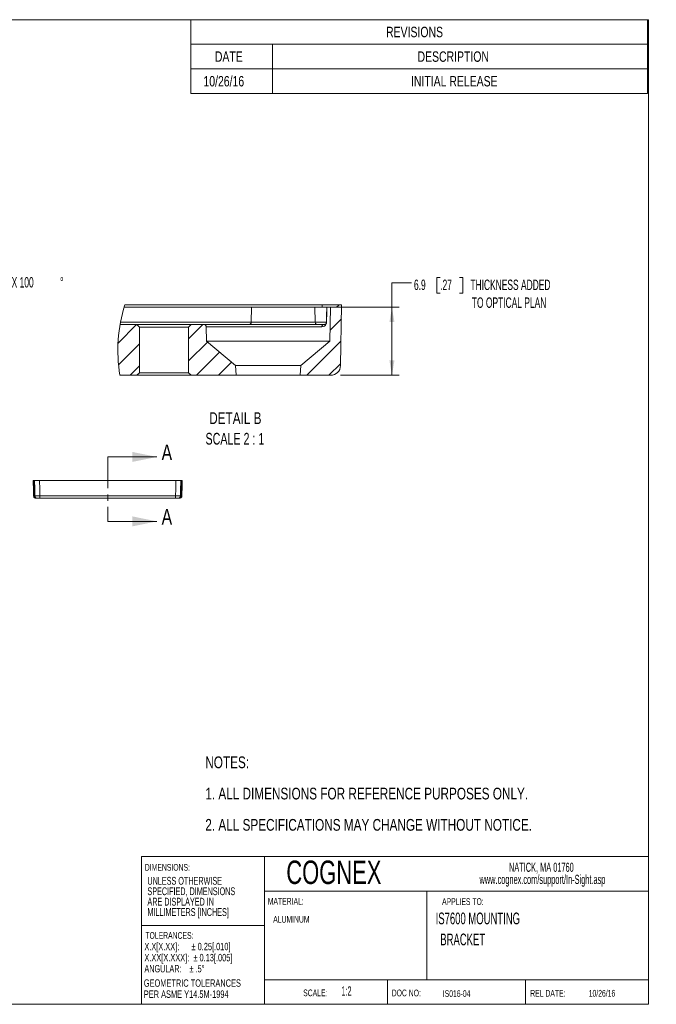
# Model space of a CAD drawing. Header units: millimetres. Extents: x 10 to 272, y 8 to 208.
# Tile 14 of 14: x 142 to 272, y 8 to 208. Entities that reach past the tile are written whole.
import ezdxf

# ---------------------------------------------------------------- set-up
doc = ezdxf.new("R2010")
doc.units = ezdxf.units.MM
doc.header["$PDSIZE"] = -1
doc.linetypes.add('CENTER', pattern=[10.16, 6.35, -1.27, 1.27, -1.27])
doc.styles.add('SLDTEXTSTYLE0', font='TXT', dxfattribs={"width": 0.75})
doc.styles.add('SLDTEXTSTYLE1', font='TXT', dxfattribs={"width": 0.605})
doc.styles.add('SLDTEXTSTYLE2', font='TXT', dxfattribs={"width": 0.7})
doc.styles.add('SLDTEXTSTYLE3', font='TXT', dxfattribs={"width": 0.6875})
doc.styles.add('SLDTEXTSTYLE4', font='TXT', dxfattribs={"width": 0.676471})
doc.styles.add('SLDTEXTSTYLE5', font='TXT', dxfattribs={"width": 0.681818})
doc.dimstyles.new('SLDDIMSTYLE2', dxfattribs={"dimtxt": 2.054655, "dimasz": 3, "dimexe": 0, "dimexo": 0.0625, "dimgap": 0.513664, "dimtad": 0, "dimtih": 1, "dimtoh": 1, "dimdec": 1, "dimlfac": 2, "dimrnd": 1e-09, "dimzin": 12, "dimdsep": 46, "dimtxsty": 'SLDTEXTSTYLE1', "dimsah": 1, "dimcen": 0, "dimadec": 0, "dimazin": 3, "dimtfac": 1, "dimtdec": 1, "dimtofl": 0, "dimtmove": 0, "dimatfit": 3, "dimfxl": 1, "dimfrac": 2, "dimtolj": 1, "dimtzin": 12, "dimarcsym": 0})
doc.dimstyles.new('SLDDIMSTYLE8', dxfattribs={"dimtxt": 2.054655, "dimasz": 3, "dimexe": 0, "dimexo": 0.0625, "dimgap": 0.513664, "dimtad": 0, "dimtih": 1, "dimtoh": 1, "dimdec": 1, "dimlfac": 2, "dimrnd": 1e-09, "dimzin": 12, "dimdsep": 46, "dimtxsty": 'SLDTEXTSTYLE1', "dimsah": 1, "dimcen": 0, "dimadec": 0, "dimazin": 3, "dimtfac": 1, "dimtdec": 1, "dimtofl": 0, "dimtmove": 0, "dimatfit": 3, "dimfxl": 1, "dimfrac": 2, "dimtolj": 1, "dimtzin": 12, "dimarcsym": 0})
doc.dimstyles.new('SLDDIMSTYLE9', dxfattribs={"dimtxt": 2.054655, "dimasz": 3, "dimexe": 0, "dimexo": 0.0625, "dimgap": 0.513664, "dimtad": 0, "dimtih": 1, "dimtoh": 1, "dimdec": 1, "dimlfac": 0.5, "dimrnd": 1e-09, "dimzin": 12, "dimdsep": 46, "dimtxsty": 'SLDTEXTSTYLE1', "dimsah": 1, "dimcen": 0.09, "dimadec": 0, "dimazin": 3, "dimtfac": 1, "dimtdec": 1, "dimtofl": 0, "dimtmove": 0, "dimatfit": 3, "dimfxl": 1, "dimfrac": 2, "dimtolj": 1, "dimtzin": 12, "dimarcsym": 0})

# ---------------------------------------------------------------- blocks, each defined once
blk = doc.blocks.new('SW_NOTE_0')
at = {"color": 0, "linetype": 'Continuous', "lineweight": 0, "attachment_point": 1, "style": 'SLDTEXTSTYLE0'}
for s, insert, char_height in [('NOTES:', (0, 3.07), 2.381), ('1. ALL DIMENSIONS FOR REFERENCE PURPOSES ONLY.', (0, -3.28), 2.3813), ('2. ALL SPECIFICATIONS MAY CHANGE WITHOUT NOTICE.', (0, -9.63), 2.3813)]:
    blk.add_mtext(s, dxfattribs=dict(at, insert=insert, char_height=char_height))
blk = doc.blocks.new('SW_NOTE_1')
at = {"color": 0, "linetype": 'Continuous', "lineweight": 0, "attachment_point": 2, "style": 'SLDTEXTSTYLE1'}
for s, insert, char_height in [('1:2', (10.14, 2.39), 1.852), ('SCALE:', (3.82, 1.76), 1.369)]:
    blk.add_mtext(s, dxfattribs=dict(at, insert=insert, char_height=char_height))
blk = doc.blocks.new('SW_NOTE_2')
at = {"color": 0, "linetype": 'Continuous', "lineweight": 0, "char_height": 1.8521, "attachment_point": 2, "style": 'SLDTEXTSTYLE1'}
for s, insert in [('NATICK, MA 01760', (9.06, 2.39)), ('www.cognex.com/support/In-Sight.asp', (9.28, -0.08))]:
    blk.add_mtext(s, dxfattribs=dict(at, insert=insert))
blk = doc.blocks.new('SW_NOTE_3')
at = {"color": 0, "linetype": 'Continuous', "lineweight": 0, "char_height": 1.5875, "attachment_point": 1, "style": 'SLDTEXTSTYLE1'}
for s, insert in [('UNLESS OTHERWISE', (0, 2.05)), ('SPECIFIED, DIMENSIONS', (0, -0.07)), ('ARE DISPLAYED IN', (0, -2.19)), ('MILLIMETERS [INCHES]', (0, -4.3))]:
    blk.add_mtext(s, dxfattribs=dict(at, insert=insert))
blk = doc.blocks.new('SW_NOTE_4')
at = {"color": 0, "linetype": 'Continuous', "lineweight": 0, "char_height": 1.5, "attachment_point": 1}
for s, insert, style in [('X.X[X.XX]:      ± 0.25[.010]', (0, 1.93), 'SLDTEXTSTYLE3'), ('X.XX[X.XXX]:  ± 0.13[.005]', (0, -0.32), 'SLDTEXTSTYLE0'), ('ANGULAR:    ± .5°', (0, -2.57), 'SLDTEXTSTYLE4')]:
    blk.add_mtext(s, dxfattribs=dict(at, insert=insert, style=style))
blk = doc.blocks.new('SW_NOTE_5')
at = {"color": 0, "linetype": 'Continuous', "lineweight": 0, "char_height": 1.5, "attachment_point": 1, "style": 'SLDTEXTSTYLE0'}
for s, insert in [('GEOMETRIC TOLERANCES', (0, 1.93)), ('PER ASME Y14.5M-1994', (0, -0.32))]:
    blk.add_mtext(s, dxfattribs=dict(at, insert=insert))
blk = doc.blocks.new('SW_TABLEANNOTATION_0')
at = {"color": 0, "linetype": 'Continuous', "lineweight": 0}
for p, q in [((0, 0), (0, -15)), ((92.77, 0), (0, 0)), ((92.77, -15), (92.77, 0)), ((0, -5), (92.77, -5)), ((16.57, -5), (16.57, -10)), ((0, -10), (92.77, -10)), ((16.57, -10), (16.57, -15)), ((0, -15), (92.77, -15))]:
    blk.add_line(p, q, dxfattribs=at)
at = {"color": 0, "linetype": 'Continuous', "lineweight": 0, "attachment_point": 1, "style": 'SLDTEXTSTYLE0'}
for s, insert, char_height in [('REVISIONS', (39.66, -1.44), 2.117), ('DATE', (4.89, -6.44), 2.117), ('DESCRIPTION', (46.05, -6.44), 2.1167), ('10/26/16', (2.57, -11.44), 2.117), ('INITIAL RELEASE', (44.73, -11.44), 2.1167)]:
    blk.add_mtext(s, dxfattribs=dict(at, insert=insert, char_height=char_height))
blk = doc.blocks.new('_D_2')
at = {"color": 7, "linetype": 'Continuous', "lineweight": 0}
for p, q in [((104.28, 72.85), (110.9, 81.91)), ((110.9, 81.91), (114.1, 81.91))]:
    blk.add_line(p, q, dxfattribs=at)
blk.add_solid([(104.28, 72.85), (106.46, 74.97), (105.64, 75.57)], dxfattribs=at)
at = {"color": 7, "linetype": 'Continuous', "lineweight": 0, "attachment_point": 1, "style": 'SLDTEXTSTYLE1'}
for s, insert, char_height in [("C'BORED FOR M3 SHCS", (115.69, 83.06), 2.1167), ('6MM LONG', (124.51, 79.9), 2.117)]:
    blk.add_mtext(s, dxfattribs=dict(at, insert=insert, char_height=char_height))
blk = doc.blocks.new('SW_SYMBOL_HOLE_SINK')
at = {"color": 0, "linetype": 'Continuous', "lineweight": 0}
for p, q in [((0, 875), (800, 75)), ((800, 75), (1600, 875))]:
    blk.add_line(p, q, dxfattribs=at)
blk = doc.blocks.new('_D_21')
at = {"color": 7, "linetype": 'Continuous', "lineweight": 0}
for p, q in [((104.69, 167.11), (113.41, 154.26)), ((113.41, 154.26), (117.41, 154.26))]:
    blk.add_line(p, q, dxfattribs=at)
blk.add_solid([(104.69, 167.11), (105.95, 164.34), (106.79, 164.91)], dxfattribs=at)
at = {"color": 7, "linetype": 'Continuous', "lineweight": 0, "xscale": 0.0027285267, "yscale": 0.0027285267, "zscale": 0.0027285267}
blk.add_blockref('SW_SYMBOL_HOLE_SINK', (128.56, 152.98), dxfattribs=at)
at = {"color": 7, "linetype": 'Continuous', "lineweight": 0, "char_height": 2.117, "attachment_point": 1, "style": 'SLDTEXTSTYLE1'}
for s, insert in [('4X', (117.41, 155.41)), ('%%c', (121.64, 155.41)), ('6.6', (124.64, 155.41)), ('%%c', (133.92, 155.41)), ('12.6 X 100', (136.92, 155.41)), ('%%d', (150.56, 155.41))]:
    blk.add_mtext(s, dxfattribs=dict(at, insert=insert))
blk = doc.blocks.new('SW_HATCH_0')
at = {"color": 0, "linetype": 'Continuous', "lineweight": 0}
for p, q in [((28.84, 6.39), (28.84, 6.39)), ((28.72, 1.78), (31.02, 4.08)), ((-14.34, -0.87), (-10.58, 2.89)), ((0, 0), (2.89, 2.89)), ((-14.24, -5.26), (-10, -1.02)), ((0, -4.49), (3.83, -0.66)), ((24.02, -7.41), (30.94, -0.49)), ((1.57, -7.41), (6.28, -2.7)), ((-11.9, -7.41), (-10, -5.51)), ((6.06, -7.41), (8.72, -4.75)), ((28.51, -7.41), (30.86, -5.06))]:
    blk.add_line(p, q, dxfattribs=at)
blk = doc.blocks.new('_D_24')
at = {"color": 7, "linetype": 'Continuous', "lineweight": 0}
for p, q in [((221.97, 154.22), (217.97, 154.22)), ((217.97, 154.22), (217.97, 149.27)), ((227.77, 155.33), (227.07, 155.33)), ((227.07, 155.33), (227.07, 152.17)), ((231.69, 155.33), (232.4, 155.33)), ((232.4, 155.33), (232.4, 152.17)), ((227.07, 152.17), (227.77, 152.17)), ((232.4, 152.17), (231.69, 152.17)), ((204.31, 149.27), (219.47, 149.27)), ((217.97, 135.47), (217.97, 149.27)), ((207.53, 135.47), (219.47, 135.47))]:
    blk.add_line(p, q, dxfattribs=at)
for points in [[(217.97, 149.27), (217.46, 146.27), (218.48, 146.27)], [(217.97, 135.47), (218.48, 138.47), (217.46, 138.47)]]:
    blk.add_solid(points, dxfattribs=at)
at = {"color": 7, "linetype": 'Continuous', "lineweight": 0, "attachment_point": 1, "style": 'SLDTEXTSTYLE1'}
for s, insert, char_height in [('6.9', (222.44, 154.9), 2.117), ('.27', (227.77, 154.9), 2.117), ('THICKNESS ADDED', (233.9, 154.9), 2.1167), ('TO OPTICAL PLAN', (234.2, 151.28), 2.1167)]:
    blk.add_mtext(s, dxfattribs=dict(at, insert=insert, char_height=char_height))
blk = doc.blocks.new('SW_NOTE_7')
at = {"color": 0, "linetype": 'Continuous', "lineweight": 0, "attachment_point": 2}
for s, insert, char_height, style in [('DETAIL B', (6.21, 3.07), 2.381, 'SLDTEXTSTYLE0'), ('SCALE 2 : 1', (6.12, -1.11), 2.3813, 'SLDTEXTSTYLE5')]:
    blk.add_mtext(s, dxfattribs=dict(at, insert=insert, char_height=char_height, style=style))

msp = doc.modelspace()

# ---------------------------------------------------------------- linework, layer by layer
at = {"color": 7, "linetype": 'Continuous', "lineweight": 15}
for p, q in [((10.0878, 207.6921), (270.0878, 207.6921)), ((270.0878, 207.6921), (270.0878, 7.6921)), ((189.4692, 149.2658), (163.5799, 149.2658)), ((203.7785, 149.7658), (163.7342, 149.7658)), ((189.4692, 149.2658), (189.3903, 146.2527)), ((189.4692, 149.2658), (202.3081, 149.2658)), ((202.3758, 146.2527), (202.3081, 149.2658)), ((202.3081, 149.2658), (204.6233, 149.2658)), ((207.2741, 149.7658), (203.7785, 149.7658)), ((204.7622, 149.2658), (205.5156, 149.2658)), ((205.335, 142.3658), (205.5156, 149.2658)), ((206.1122, 149.2658), (205.5156, 149.2658)), ((207.7456, 149.7658), (207.2741, 149.7658)), ((207.7456, 149.7658), (207.5303, 137.4309)), ((162.8428, 146.2527), (189.3903, 146.2527)), ((189.3903, 146.2527), (202.3758, 146.2527)), ((166.175, 145.7658), (162.7537, 145.7658)), ((166.675, 145.2658), (166.175, 145.7658)), ((166.175, 145.7658), (177.175, 145.7658)), ((166.675, 145.2658), (166.675, 135.9658)), ((176.675, 145.2658), (166.675, 145.2658)), ((177.175, 145.7658), (176.675, 145.2658)), ((176.675, 135.9658), (176.675, 145.2658)), ((179.7588, 145.7658), (177.175, 145.7658)), ((179.7588, 145.7658), (204.1538, 145.7658)), ((180.2587, 145.2789), (180.335, 142.3658)), ((203.7211, 145.2789), (180.2587, 145.2789)), ((180.335, 142.3658), (186.2036, 137.4414)), ((205.335, 142.3658), (180.335, 142.3658)), ((199.4663, 137.4414), (205.335, 142.3658)), ((186.2036, 137.4414), (186.3072, 135.4658)), ((199.4663, 137.4414), (186.2036, 137.4414)), ((199.3628, 135.4658), (199.4663, 137.4414)), ((166.175, 135.4658), (162.7181, 135.4658)), ((166.175, 135.4658), (166.675, 135.9658)), ((177.175, 135.4658), (166.175, 135.4658)), ((166.675, 135.9658), (176.675, 135.9658)), ((176.675, 135.9658), (177.175, 135.4658)), ((186.3072, 135.4658), (177.175, 135.4658)), ((199.3628, 135.4658), (186.3072, 135.4658)), ((205.5306, 135.4658), (199.3628, 135.4658)), ((145.3157, 114.0526), (145.2915, 114.0686)), ((145.3132, 114.0686), (145.367, 110.9849)), ((145.3132, 114.0686), (145.3991, 114.0686)), ((146.3988, 114.0686), (174.0817, 114.0686)), ((175.0814, 114.0686), (175.1673, 114.0686)), ((175.1135, 110.9849), (175.1673, 114.0686)), ((145.367, 110.9849), (145.452, 110.9849)), ((145.9518, 110.4936), (145.8669, 110.4936)), ((146.4516, 110.4936), (146.4516, 110.9849)), ((146.4516, 110.9849), (174.0289, 110.9849)), ((174.0289, 110.4936), (146.4516, 110.4936)), ((174.0289, 110.4936), (174.0289, 110.9849)), ((174.6136, 110.4936), (174.5287, 110.4936)), ((175.0285, 110.9849), (175.1135, 110.9849)), ((167.0878, 37.6921), (270.0878, 37.6921)), ((167.0878, 37.6921), (167.0878, 7.6921)), ((192.0878, 37.6921), (192.0878, 7.6921)), ((270.0878, 30.6921), (192.0878, 30.6921)), ((225.0878, 30.6921), (225.0878, 12.6921)), ((192.0878, 23.6921), (167.0878, 23.6921)), ((192.0878, 12.6921), (270.0878, 12.6921)), ((217.0878, 12.6921), (217.0878, 7.6921)), ((245.0878, 12.6921), (245.0878, 7.6921)), ((270.0878, 7.6921), (10.0878, 7.6921))]:
    msp.add_line(p, q, dxfattribs=at)
at = {"color": 7, "linetype": 'CENTER', "lineweight": 0}
msp.add_line((160.2402, 118.8787), (160.2402, 105.7863), dxfattribs=at)
at = {"color": 7, "linetype": 'Continuous', "lineweight": 0}
for p, q in [((160.2402, 118.8787), (170.2402, 118.8787)), ((160.2402, 105.7863), (170.2402, 105.7863))]:
    msp.add_line(p, q, dxfattribs=at)
at = {"color": 7, "linetype": 'Continuous', "lineweight": 15, "flags": 128}
for points in [[(204.6536, 146.2527), (204.6867, 147.5154), (204.7325, 149.2658)], [(204.7622, 149.2658), (204.7361, 148.2661), (204.6835, 146.2527)], [(145.1697, 110.9854), (145.1522, 111.9856), (145.1158, 114.0686)], [(145.2156, 114.0686), (145.2243, 113.5687), (145.2593, 111.5691), (145.26, 111.5281), (145.2695, 110.9852)], [(145.452, 110.9849), (145.4261, 112.493), (145.3991, 114.0686)], [(146.3988, 114.0686), (146.4291, 112.2979), (146.4516, 110.9849)], [(174.0289, 110.9849), (174.0514, 112.2979), (174.0817, 114.0686)], [(175.0814, 114.0686), (175.0471, 112.0692), (175.0285, 110.9849)], [(175.211, 110.9852), (175.2197, 111.4851), (175.2547, 113.4847), (175.2649, 114.0686)], [(175.3647, 114.0686), (175.3472, 113.0685), (175.3108, 110.9854)]]:
    msp.add_lwpolyline(points, dxfattribs=at)
at = {"color": 7, "linetype": 'Continuous', "lineweight": 0}
msp.add_arc((192.835, 140.5119), 30.5367, 162.359548, 189.511562, dxfattribs=at)
at = {"color": 7, "linetype": 'Continuous', "lineweight": 15}
for centre, radius, start, end in [((199.6555, 149.6928), 4.1237, 354.056013, 1.013928), ((206.1122, 150.8658), 1.6, 269.999864, 316.567581), ((188.8905, 146.2658), 0.5, 269.999928, 358.49993), ((204.6685, 145.81), 0.443, 88.067432, 91.932568), ((179.7588, 145.2658), 0.5, 1.50007, 90.000072), ((204.1887, 145.2991), 0.468, 94.281605, 182.471672), ((205.5306, 137.4658), 2, 269.999877, 359.000248), ((145.2241, 112.6507), 1.6661, 268.127022, 271.559816), ((145.2246, 112.6274), 1.6435, 268.08737, 271.567524), ((145.3194, 107.9282), 3.0574, 89.107483, 90.934526), ((145.8669, 110.9936), 0.5, 181, 270), ((145.9518, 110.9936), 0.5, 180.995066, 269.995203), ((145.6772, 110.7112), 0.2177, 198.99196, 267.759242), ((174.5286, 110.9936), 0.5, 270.004797, 359.004934), ((174.6136, 110.9936), 0.5, 270, 359), ((174.8033, 110.7112), 0.2177, 272.240758, 341.00804), ((175.1613, 108.5511), 2.4346, 88.83176, 91.126231), ((175.2563, 112.6507), 1.6661, 268.440184, 271.872978), ((175.2559, 112.6274), 1.6435, 268.432476, 271.91263)]:
    msp.add_arc(centre, radius, start, end, dxfattribs=at)
for points, knots in [([(202.3758, 146.2527), (202.3833, 146.1889), (202.398, 146.0636), (202.495, 145.9039), (202.6352, 145.7888), (202.7492, 145.7733), (202.8049, 145.7658)], [0, 0, 0, 0, 0.2673183, 0.52460303, 0.7675599, 1, 1, 1, 1]), ([(202.3758, 146.2527), (202.3758, 146.2527), (202.4358, 146.2527), (202.6071, 146.2527), (202.9101, 146.2527), (203.2904, 146.2527), (203.6862, 146.2527), (204.0529, 146.2527), (204.3489, 146.2527), (204.5405, 146.2527), (204.63, 146.2527), (204.6531, 146.2527), (204.6536, 146.2527)], [0, 0, 0, 0, 0.000026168, 0.078958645, 0.225656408, 0.399124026, 0.579748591, 0.747037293, 0.882054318, 0.969641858, 0.999306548, 1, 1, 1, 1]), ([(204.6835, 146.2527), (204.6808, 146.2097), (204.6751, 146.1181), (204.6382, 145.9591), (204.535, 145.7109), (204.2556, 145.3772), (203.9124, 145.3141), (203.7211, 145.2789)], [0, 0, 0, 0, 0.08605399, 0.1831593, 0.32396922, 0.62330866, 1, 1, 1, 1]), ([(204.6536, 146.2527), (204.6531, 146.2419), (204.6521, 146.2204), (204.6463, 146.1748), (204.6304, 146.1058), (204.5762, 145.9801), (204.4748, 145.8712), (204.3208, 145.7849), (204.2213, 145.7735), (204.1538, 145.7658)], [0, 0, 0, 0, 0.04204398, 0.08414321, 0.17918452, 0.3175373, 0.61504847, 0.73845325, 1, 1, 1, 1]), ([(145.2156, 114.0686), (145.2465, 114.0686), (145.272, 114.0686), (145.3065, 114.0686), (145.3155, 114.0686), (145.3154, 114.0686)], [0, 0, 0, 0, 0.5, 0.5, 1, 1, 1, 1]), ([(145.3991, 114.0686), (145.4003, 114.0686), (145.4078, 114.0686), (145.4349, 114.0686), (145.4548, 114.0686), (145.5061, 114.0686), (145.5371, 114.0686), (145.6099, 114.0686), (145.6521, 114.0686), (145.7441, 114.0686), (145.7941, 114.0686), (145.9023, 114.0686), (145.9601, 114.0686), (146.1387, 114.0686), (146.2683, 114.0686), (146.3988, 114.0686)], [0, 0, 0, 0, 0.125, 0.125, 0.25, 0.25, 0.375, 0.375, 0.5, 0.5, 0.625, 0.625, 0.75, 0.75, 1, 1, 1, 1]), ([(174.0817, 114.0686), (174.1469, 114.0686), (174.2111, 114.0686), (174.3373, 114.0686), (174.4001, 114.0686), (174.52, 114.0686), (174.5769, 114.0686), (174.6847, 114.0686), (174.7359, 114.0686), (174.8279, 114.0686), (174.8693, 114.0686), (174.9427, 114.0686), (174.9742, 114.0686), (175.0507, 114.0686), (175.0789, 114.0686), (175.0814, 114.0686)], [0, 0, 0, 0, 0.125, 0.125, 0.25, 0.25, 0.375, 0.375, 0.5, 0.5, 0.625, 0.625, 0.75, 0.75, 1, 1, 1, 1]), ([(145.6687, 110.4936), (145.6159, 110.4936), (145.5583, 110.5021), (145.4417, 110.5441), (145.3851, 110.5769), (145.2861, 110.6659), (145.2445, 110.7216), (145.1871, 110.8457), (145.1709, 110.9148), (145.1697, 110.9849)], [0, 0, 0, 0, 0.25, 0.25, 0.5, 0.5, 0.75, 0.75, 1, 1, 1, 1]), ([(145.2695, 110.9846), (145.2709, 110.9076), (145.2962, 110.8325), (145.3749, 110.7135), (145.4248, 110.6719), (145.4714, 110.6403)], [0, 0, 0, 0, 0.5, 0.5, 1, 1, 1, 1]), ([(145.452, 110.9849), (145.4532, 110.9843), (145.4607, 110.9838), (145.4878, 110.983), (145.5077, 110.9826), (145.5589, 110.982), (145.59, 110.9818), (145.6628, 110.9815), (145.705, 110.9814), (145.797, 110.9814), (145.847, 110.9815), (145.9552, 110.9818), (146.013, 110.982), (146.1915, 110.9829), (146.3212, 110.9838), (146.4516, 110.9849)], [0, 0, 0, 0, 0.125, 0.125, 0.25, 0.25, 0.375, 0.375, 0.5, 0.5, 0.625, 0.625, 0.75, 0.75, 1, 1, 1, 1]), ([(145.4714, 110.6403), (145.5289, 110.5999), (145.6013, 110.5491), (145.6801, 110.5293), (145.6962, 110.5253)], [0, 0, 0, 0, 0.79541655, 1, 1, 1, 1]), ([(145.6687, 110.4936), (145.7188, 110.4936), (145.7547, 110.4936), (145.8166, 110.4936), (145.8424, 110.4936), (145.8681, 110.4936)], [0, 0, 0, 0, 0.5, 0.5, 1, 1, 1, 1]), ([(146.4516, 110.4936), (146.3212, 110.4936), (146.1932, 110.4936), (146.0553, 110.4936), (146.0181, 110.4936), (145.9668, 110.4936), (145.953, 110.4936), (145.9518, 110.4936)], [0, 0, 0, 0, 0.5, 0.5, 0.75, 0.75, 1, 1, 1, 1]), ([(174.0289, 110.9849), (174.0941, 110.9843), (174.1582, 110.9838), (174.2845, 110.983), (174.3472, 110.9826), (174.4671, 110.982), (174.524, 110.9818), (174.6318, 110.9815), (174.683, 110.9814), (174.775, 110.9814), (174.8164, 110.9815), (174.8898, 110.9818), (174.9214, 110.982), (174.9978, 110.9829), (175.0261, 110.9838), (175.0285, 110.9849)], [0, 0, 0, 0, 0.125, 0.125, 0.25, 0.25, 0.375, 0.375, 0.5, 0.5, 0.625, 0.625, 0.75, 0.75, 1, 1, 1, 1]), ([(174.5287, 110.4936), (174.5263, 110.4936), (174.471, 110.4936), (174.3329, 110.4936), (174.278, 110.4936), (174.1581, 110.4936), (174.0941, 110.4936), (174.0289, 110.4936)], [0, 0, 0, 0, 0.5, 0.5, 0.75, 0.75, 1, 1, 1, 1]), ([(174.8118, 110.4936), (174.7617, 110.4936), (174.7258, 110.4936), (174.6638, 110.4936), (174.638, 110.4936), (174.6123, 110.4936)], [0, 0, 0, 0, 0.5, 0.5, 1, 1, 1, 1]), ([(175.3108, 110.9849), (175.3096, 110.9148), (175.2934, 110.8457), (175.236, 110.7216), (175.1944, 110.6658), (175.0954, 110.5769), (175.0385, 110.544), (174.9225, 110.5022), (174.8646, 110.4936), (174.8118, 110.4936)], [0, 0, 0, 0, 0.25, 0.25, 0.5, 0.5, 0.75, 0.75, 1, 1, 1, 1]), ([(175.0091, 110.6403), (175.0557, 110.6719), (175.1056, 110.7135), (175.1843, 110.8325), (175.2096, 110.9076), (175.211, 110.9846)], [0, 0, 0, 0, 0.5, 0.5, 1, 1, 1, 1])]:
    msp.add_open_spline(points, degree=3, knots=knots, dxfattribs=at)
for points in [[(145.1158, 114.0686), (145.1155, 114.0686), (145.1531, 114.0686), (145.2156, 114.0686)], [(175.189, 114.0686), (175.1811, 114.0617), (175.1731, 114.055), (175.1648, 114.0486)], [(175.1651, 114.0686), (175.1649, 114.0686), (175.2033, 114.0686), (175.2649, 114.0686)], [(175.2649, 114.0686), (175.3274, 114.0686), (175.365, 114.0686), (175.3647, 114.0686)], [(145.2695, 110.9852), (145.2695, 110.985), (145.2695, 110.9848), (145.2695, 110.9846)], [(175.211, 110.9846), (175.211, 110.9848), (175.211, 110.985), (175.211, 110.9852)]]:
    msp.add_open_spline(points, degree=3, dxfattribs=at)
at = {"color": 7, "linetype": 'Continuous', "lineweight": 0}
msp.add_point((160.2402, 114.0686), dxfattribs=at)
for points in [[(170.2402, 118.8787), (165.2402, 119.8947), (165.2402, 117.8627)], [(170.2402, 105.7863), (165.2402, 106.8023), (165.2402, 104.7703)]]:
    msp.add_solid(points, dxfattribs=at)

# ---------------------------------------------------------------- block references
for name, p in [('SW_TABLEANNOTATION_0', (177.1176, 207.6921)), ('SW_HATCH_0', (176.675, 142.8749)), ('SW_NOTE_7', (179.96, 124.8779)), ('SW_NOTE_0', (180.0627, 54.9653)), ('SW_NOTE_2', (239.2569, 34.0688)), ('SW_NOTE_3', (168.3095, 31.523)), ('SW_NOTE_4', (167.6944, 18.2488)), ('SW_NOTE_5', (167.5716, 10.8271)), ('SW_NOTE_1', (198.5886, 8.9399))]:
    msp.add_blockref(name, p, dxfattribs=at)

# ---------------------------------------------------------------- texts
at = {"color": 7, "linetype": 'Continuous', "char_height": 3.175, "attachment_point": 1, "style": 'SLDTEXTSTYLE0'}
for insert in [(171.1963, 121.3995), (171.1963, 108.3071)]:
    msp.add_mtext('A', dxfattribs=dict(at, insert=insert))
at = {"color": 7, "linetype": 'Continuous', "lineweight": 0}
for s, insert, char_height, attachment_point, style in [('DIMENSIONS:', (167.7881, 36.2027), 1.368534, 1, 'SLDTEXTSTYLE1'), ('COGNEX', (196.5129, 36.8877), 4.7625, 1, 'SLDTEXTSTYLE2'), ('MATERIAL:', (192.751, 29.3115), 1.36853, 1, 'SLDTEXTSTYLE1'), ('APPLIES TO:', (232.3814, 29.2423), 1.368534, 2, 'SLDTEXTSTYLE1'), ('IS7600 MOUNTING', (226.8511, 26.3266), 2.38125, 1, 'SLDTEXTSTYLE1'), ('ALUMINUM', (193.8538, 25.6498), 1.36853, 1, 'SLDTEXTSTYLE1'), ('TOLERANCES:', (167.894, 22.3624), 1.368534, 1, 'SLDTEXTSTYLE1'), ('BRACKET', (227.792, 22.056), 2.38125, 1, 'SLDTEXTSTYLE1'), ('DOC NO:', (217.9256, 10.6863), 1.36853, 1, 'SLDTEXTSTYLE1'), ('IS016-04', (228.2965, 10.5544), 1.36853, 1, 'SLDTEXTSTYLE1'), ('REL DATE:', (246.0621, 10.6177), 1.36853, 1, 'SLDTEXTSTYLE1'), ('10/26/16', (257.9359, 10.6177), 1.36853, 1, 'SLDTEXTSTYLE1')]:
    msp.add_mtext(s, dxfattribs=dict(at, insert=insert, char_height=char_height, attachment_point=attachment_point, style=style))

# ---------------------------------------------------------------- dimensions: what is measured, and where the dimension line sits
dim = msp.add_radius_dim(center=(102.9206, 169.7077), mpoint=(104.6865, 167.1064), text='4X %%c6.6{\\fGDT;w}%%c12.6 X 100%%d', dimstyle='SLDDIMSTYLE8', override={"dimpost": '<>'}, dxfattribs=at)
dim.commit()
dim.dimension.update_dxf_attribs({"geometry": '_D_21', "text_midpoint": (134.6174, 154.2559), "dimtype": 164})
dim = msp.add_linear_dim(base=(217.9711, 149.2658), p1=(205.5306, 135.4658), p2=(202.3081, 149.2658), angle=90, text='<> THICKNESS ADDED\\PTO OPTICAL PLAN  ', dimstyle='SLDDIMSTYLE9', dxfattribs=at)
dim.commit()
dim.dimension.update_dxf_attribs({"geometry": '_D_24', "text_midpoint": (217.9711, 154.2232), "dimtype": 160})
dim = msp.add_diameter_dim_2p(p1=(103.3282, 71.5364), p2=(104.2844, 72.8463), text="C'BORED FOR M3 SHCS\\P6MM LONG", dimstyle='SLDDIMSTYLE2', override={"dimpost": '<>'}, dxfattribs=at)
dim.commit()
dim.dimension.update_dxf_attribs({"geometry": '_D_2', "text_midpoint": (132.0314, 81.9064), "dimtype": 163})

doc.saveas('drawing.dxf')
